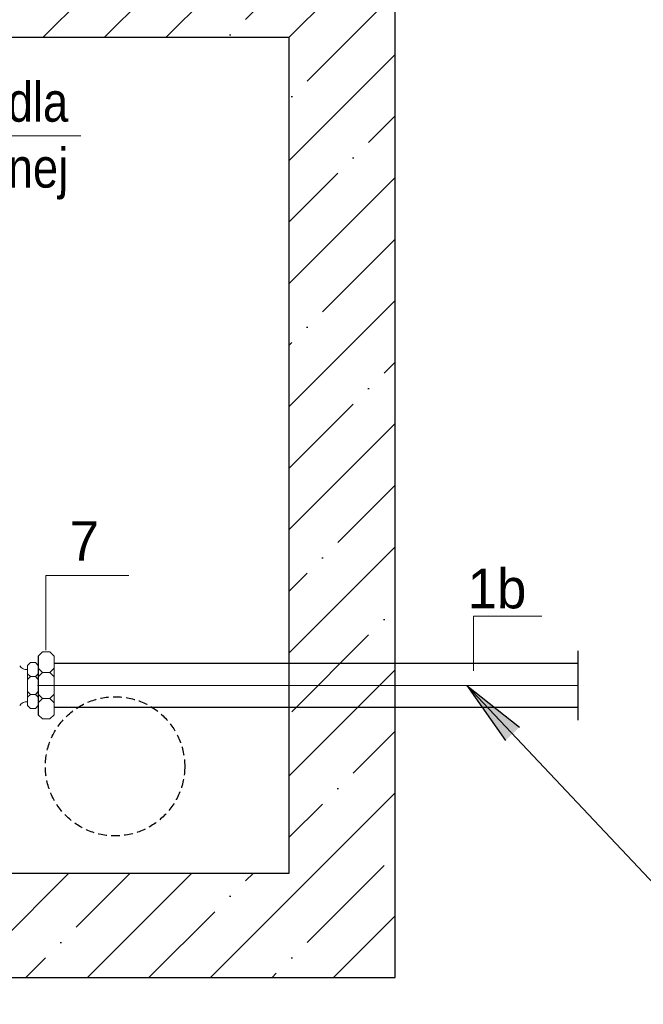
# Model space of a CAD drawing. Extents: x -34599 to 125690, y -105249 to 21518.
# Tile 39 of 64: x 113321 to 114217, y -36704 to -35289. Entities that reach past the tile are written whole.
import ezdxf

# ---------------------------------------------------------------- set-up
doc = ezdxf.new("R2010")
doc.units = 0
doc.header["$MEASUREMENT"] = 0
doc.linetypes.add('DASH', pattern=[375, 250, -125])
doc.linetypes.add('DASHDOT', pattern=[500, 250, -125, 0, -125])
doc.layers.get('0').update_dxf_attribs({"linetype": 'CONTINUOUS'})
for name, color, linetype, lineweight in [('armatura', 54, 'CONTINUOUS', 9), ('HAWLE', 5, 'CONTINUOUS', 25), ('obsypka', 253, 'CONTINUOUS', 9), ('OSIE SYMETRII', 2, 'CONTINUOUS', 13)]:
    doc.layers.add(name, color=color, linetype=linetype, lineweight=lineweight)
doc.layers.add('tekst', color=7, linetype='CONTINUOUS')
doc.styles.add('ARIAL', font='ARIALN.TTF')
doc.styles.get("Standard").update_dxf_attribs({"font": '-125'})

msp = doc.modelspace()

# ---------------------------------------------------------------- hatches: boundary and pattern name
at = {"linetype": 'ByBlock'}
h = msp.add_hatch(dxfattribs=at)
h.set_pattern_fill('ANSI35', color=256, scale=500, style=0)
h.paths.add_polyline_path([(111160.33018, -35165.07344), (111160.33018, -36665.07344), (113860.33018, -36665.07344), (113860.33018, -35165.07344)])
h.paths.add_polyline_path([(113708.05879, -35315.07344), (113708.05879, -36515.07344), (111308.05879, -36515.07344), (111308.05879, -35315.07344)], flags=16)
h = msp.add_hatch(color=7, dxfattribs=at)
h.paths.add_polyline_path([(113963.18221, -36245.65267), (114018.56377, -36324.61243), (114028.65127, -36315.10323)])
h.paths.add_polyline_path([(113963.18221, -36245.65267), (114028.65127, -36315.10323), (114038.73877, -36305.59403)])

# ---------------------------------------------------------------- linework, layer by layer
for p, q in [((113860.33018, -36665.07344), (113860.33018, -35115.07344)), ((113708.05879, -35315.07344), (111308.05879, -35315.07344)), ((113708.05879, -36515.07344), (113708.05879, -35315.07344)), ((113347.84552, -36203.65269, -1.21077), (113347.84552, -36287.65266, -1.21077)), ((114122.49128, -36195.65267, -1.21077), (114122.49128, -36295.65267, -1.21077)), ((113347.84552, -36217.34064, -1.21077), (113347.84552, -36273.96471, -1.21077)), ((111308.05879, -36515.07344), (113708.05879, -36515.07344)), ((111160.33018, -36665.07344), (113860.33018, -36665.07344))]:
    msp.add_line(p, q, dxfattribs=at)
at = {"color": 7, "lineweight": 13}
msp.add_line((113358.73099, -36195.0486, -0.92764), (113358.73099, -36087.86212, -0.92764), dxfattribs=at)
at = {"lineweight": 13}
msp.add_line((113972.63338, -36224.59841, -3.22408), (113972.62912, -36146.18058, -1.21077), dxfattribs=at)
at = {"color": 7}
msp.add_line((113963.18221, -36245.65267, -1.21077), (114394.91766, -36703.6441, -1.21077), dxfattribs=at)
at = {"color": 7, "linetype": 'Continuous'}
for q in [(114018.56377, -36324.61243, -1.21077), (114038.73877, -36305.59403, -1.21077)]:
    msp.add_line((113963.18221, -36245.65267, -1.21077), q, dxfattribs=at)
at = {"linetype": 'DASH', "ltscale": 0.05}
msp.add_circle((113458.05879, -36361.78901), 100, dxfattribs=at)
at = {"layer": 'armatura', "color": 7, "lineweight": 5}
for p, q in [((113347.84552, -36203.65269, -1.21077), (113353.99122, -36197.50699, -1.21077)), ((113353.99122, -36197.50699, -1.21077), (113364.33058, -36197.50699, -1.21077)), ((113370.47628, -36203.65269, -1.21077), (113364.33058, -36197.50699, -1.21077)), ((113370.47628, -36203.65269, -1.21077), (113370.47628, -36220.86545, -1.21077)), ((113370.47628, -36203.65269, -1.21077), (113370.47628, -36220.86545, -1.21077)), ((113332.39344, -36216.97549, -1.21077), (113336.58967, -36212.77926, -1.21077)), ((113332.39344, -36216.97549, -1.21077), (113332.39344, -36228.72819, -1.21077)), ((113336.58967, -36212.77926, -1.21077), (113343.64929, -36212.77926, -1.21077)), ((113347.84552, -36216.97549, -1.21077), (113343.64929, -36212.77926, -1.21077)), ((113347.84552, -36216.97549, -1.21077), (113347.84552, -36228.72819, -1.21077)), ((113347.84552, -36216.97549, -1.21077), (113347.84552, -36228.72819, -1.21077)), ((113347.84552, -36218.38121, -1.21077), (113347.84552, -36230.13392, -1.21077)), ((113347.84552, -36218.38121, -1.21077), (113347.84552, -36230.13392, -1.21077)), ((113347.84552, -36220.86545, -1.21077), (113353.99122, -36227.01115, -1.21077)), ((113370.47628, -36220.86545, -1.21077), (113364.33058, -36227.01115, -1.21077)), ((113370.47628, -36217.54153, -1.21077), (113370.4763, -36274.18545, -1.21077)), ((113370.47628, -36233.15686, -1.21077), (113370.47628, -36220.86545, -1.21077)), ((113370.47629, -36217.1863, -1.21077), (113370.47629, -36274.54068, -1.21077)), ((113332.39344, -36237.12065, -1.21077), (113332.39344, -36228.72819, -1.21077)), ((113332.39344, -36228.72819, -1.21077), (113336.58967, -36232.92442, -1.21077)), ((113332.39344, -36237.12065, -1.21077), (113336.58967, -36232.92442, -1.21077)), ((113343.64929, -36232.92442, -1.21077), (113336.58967, -36232.92442, -1.21077)), ((113347.84552, -36228.72819, -1.21077), (113343.64929, -36232.92442, -1.21077)), ((113347.84552, -36237.12065, -1.21077), (113343.64929, -36232.92442, -1.21077)), ((113347.84552, -36233.15686, -1.21077), (113353.99122, -36227.01115, -1.21077)), ((113347.84552, -36237.12065, -1.21077), (113347.84552, -36228.4125, -1.21077)), ((113347.84552, -36238.52637, -1.21077), (113347.84552, -36230.13392, -1.21077)), ((113364.33058, -36227.01115, -1.21077), (113353.99122, -36227.01115, -1.21077)), ((113370.47628, -36233.15686, -1.21077), (113364.33058, -36227.01115, -1.21077)), ((113370.47628, -36233.15686, -1.21077), (113370.47628, -36237.27444, -1.21077)), ((113370.47628, -36233.15686, -1.21077), (113370.47628, -36237.27444, -1.21077)), ((113332.39344, -36237.12065, -1.21077), (113332.39344, -36254.1847, -1.21077)), ((113347.84552, -36237.12065, -1.21077), (113347.84552, -36239.9321, -1.21077)), ((113347.84552, -36237.12065, -1.21077), (113347.84552, -36254.1847, -1.21077)), ((113347.84552, -36238.52637, -1.21077), (113347.84552, -36255.59042, -1.21077)), ((113347.84552, -36238.52637, -1.21077), (113347.84552, -36255.59042, -1.21077)), ((113347.84552, -36239.9321, -1.21077), (113347.84552, -36254.1847, -1.21077)), ((113370.47628, -36237.27444, -1.21077), (113370.47628, -36258.14849, -1.21077)), ((113370.47628, -36237.27444, -1.21077), (113370.47628, -36258.14849, -1.21077)), ((113332.39344, -36262.57716, -1.21077), (113332.39344, -36254.1847, -1.21077)), ((113332.39344, -36254.1847, -1.21077), (113336.58967, -36258.38093, -1.21077)), ((113332.39344, -36262.57716, -1.21077), (113336.58967, -36258.38093, -1.21077)), ((113332.39344, -36262.57716, -1.21077), (113332.39344, -36274.32986, -1.21077)), ((113343.64929, -36258.38093, -1.21077), (113336.58967, -36258.38093, -1.21077)), ((113347.84552, -36254.1847, -1.21077), (113343.64929, -36258.38093, -1.21077)), ((113347.84552, -36262.57716, -1.21077), (113343.64929, -36258.38093, -1.21077)), ((113347.84552, -36262.57716, -1.21077), (113347.84552, -36254.1847, -1.21077)), ((113347.84552, -36263.98288, -1.21077), (113347.84552, -36255.59042, -1.21077)), ((113347.84552, -36258.14849, -1.21077), (113353.99122, -36264.2942, -1.21077)), ((113347.84552, -36262.57716, -1.21077), (113347.84552, -36274.32986, -1.21077)), ((113347.84552, -36262.57716, -1.21077), (113347.84552, -36274.32986, -1.21077)), ((113347.84552, -36263.98288, -1.21077), (113347.84552, -36274.32986, -1.21077)), ((113370.47628, -36258.14849, -1.21077), (113364.33058, -36264.2942, -1.21077)), ((113370.47628, -36270.4399, -1.21077), (113370.47628, -36258.14849, -1.21077)), ((113370.4763, -36262.43275, -1.21077), (113370.4763, -36274.18545, -1.21077)), ((113332.39344, -36274.32986, -1.21077), (113336.58967, -36278.52609, -1.21077)), ((113347.84552, -36274.32986, -1.21077), (113343.64929, -36278.52609, -1.21077)), ((113347.84552, -36270.4399, -1.21077), (113353.99122, -36264.2942, -1.21077)), ((113364.33058, -36264.2942, -1.21077), (113353.99122, -36264.2942, -1.21077)), ((113370.47628, -36270.4399, -1.21077), (113364.33058, -36264.2942, -1.21077)), ((113370.47628, -36270.4399, -1.21077), (113370.47628, -36287.65266, -1.21077)), ((113370.47628, -36270.4399, -1.21077), (113370.47628, -36287.65266, -1.21077)), ((113336.58967, -36278.52609, -1.21077), (113343.64929, -36278.52609, -1.21077)), ((113347.84552, -36287.65266, -1.21077), (113353.99122, -36293.79836, -1.21077)), ((113370.47628, -36287.65266, -1.21077), (113364.33058, -36293.79836, -1.21077)), ((113353.99122, -36293.79836, -1.21077), (113364.33058, -36293.79836, -1.21077))]:
    msp.add_line(p, q, dxfattribs=at)
for centre, start, end in [((113331.93424, -36209.25272, -1.21077), 217.38486196, 271.9340003), ((113331.93424, -36282.61566, -1.21077), 88.0659997, 142.61513804)]:
    msp.add_arc(centre, 13.60687, start, end, dxfattribs=at)
at = {"layer": 'HAWLE'}
for p, q in [((114122.49128, -36214.15267, -1.21077), (113370.47628, -36214.15267, -1.21077)), ((114122.49128, -36214.15267, -1.21077), (113370.47628, -36214.15267, -1.21077)), ((114122.49128, -36277.15267, -1.21077), (113370.47628, -36277.15267, -1.21077))]:
    msp.add_line(p, q, dxfattribs=at)
at = {"layer": 'obsypka', "color": 7}
msp.add_line((113409.13261, -35456.30915), (112300.42412, -35456.30915), dxfattribs=at)
at = {"layer": 'obsypka', "lineweight": 13}
for p, q in [((113358.73099, -36087.86212, -0.92764), (113477.83336, -36087.86212, -0.92764)), ((113972.62912, -36146.18058, -1.21077), (114070.81968, -36146.18058, -1.21077))]:
    msp.add_line(p, q, dxfattribs=at)
at = {"layer": 'OSIE SYMETRII', "linetype": 'DASHDOT', "ltscale": 16}
msp.add_line((113346.53902, -36245.65267, -1.21077), (114122.49128, -36245.65267, -1.21077), dxfattribs=at)

# ---------------------------------------------------------------- texts
at = {"layer": 'tekst', "lineweight": 13, "insert": (113390.79619, -35378.95992), "char_height": 56.8180935, "width": 1166.4398216, "attachment_point": 3, "style": 'ARIAL'}
msp.add_mtext('Miejsce na węzeł wodomierzowy dla budynku Ochotniczej Straży Pożarnej', dxfattribs=at)
at = {"layer": 'tekst', "lineweight": 13, "width": 16239.7521666, "attachment_point": 3}
for s, insert, char_height in [('7', (113435.05117, -36009.6359, -0.92764), 56.81809), ('1b', (114048.72617, -36078.06682, -1.21077), 56.818094)]:
    msp.add_mtext(s, dxfattribs=dict(at, insert=insert, char_height=char_height))

doc.saveas('drawing.dxf')
